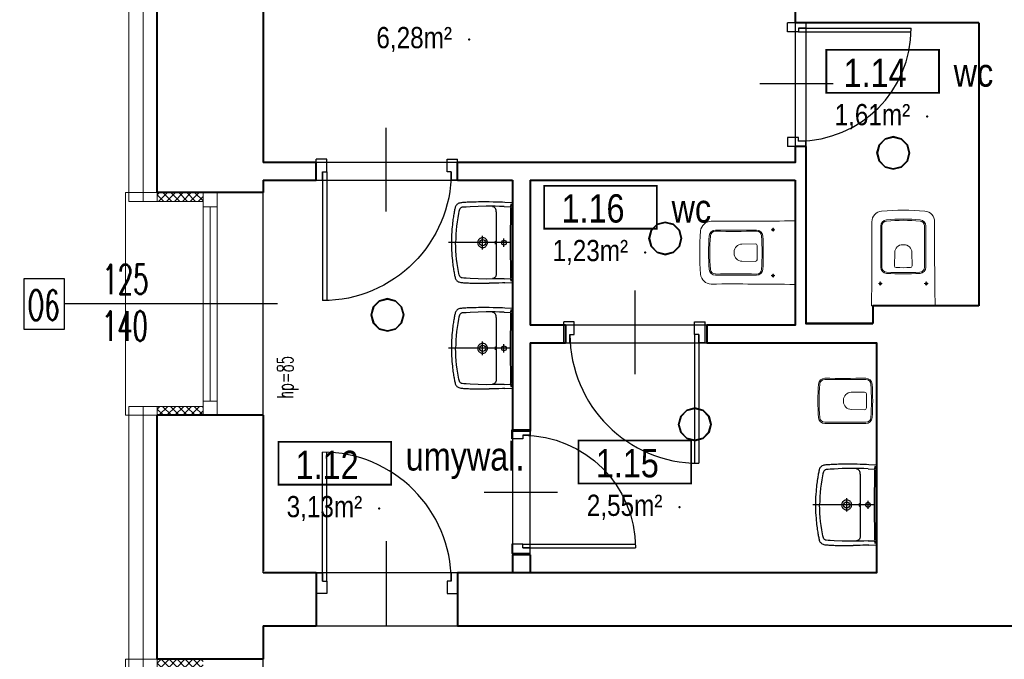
# Model space of a CAD drawing. Header units: millimetres. Extents: x -2616 to 3840, y -7331 to 10340.
# Tile 18 of 22: x 755 to 1312, y 9483 to 9845. Entities that reach past the tile are written whole.
import ezdxf

# ---------------------------------------------------------------- set-up
doc = ezdxf.new("R2010")
doc.units = ezdxf.units.MM
for name, color, linetype, lineweight in [('#Warnice UG$0$0A_KONSTR', 8, 'Continuous', 40), ('#Warnice UG$0$0A_OCIEPLENIE', 8, 'Continuous', 0), ('#Warnice UG$0$0A_OPISY POM', 8, 'Continuous', 9), ('#Warnice UG$0$0A_STOLARKA', 8, 'Continuous', 9), ('#Warnice UG$0$0A_WYPOSAZENIE', 8, 'Continuous', 5), ('#Warnice UG$0$A_PROJ_SANITARNE', 8, 'Continuous', 13)]:
    doc.layers.add(name, color=color, linetype=linetype, lineweight=lineweight)
for name, color, linetype in [('#Warnice UG$0$_a_drzwi', 8, 'Continuous'), ('#Warnice UG$0$A---MEBLE', 8, 'Continuous'), ('#Warnice UG$0$Opisy', 8, 'Continuous'), ('DLX_BLD2_LUM', 5, 'Continuous'), ('PODKŁAD', 8, 'Continuous')]:
    doc.layers.add(name, color=color, linetype=linetype)
doc.styles.add('#Warnice UG$0$1', font='simplex.shx', dxfattribs={"width": 0.6})
doc.styles.add('#Warnice UG$0$m1_romans', font='romans.shx', dxfattribs={"width": 0.8})

# ---------------------------------------------------------------- blocks, each defined once
blk = doc.blocks.new('#Warnice UG$0$A$C372b6b25')
at = {"layer": '#Warnice UG$0$_a_drzwi'}
for p, q in [((3.33, -4.44), (3.33, 63.89)), ((5.56, -4.44), (5.56, 63.85)), ((37.04, 16.67), (37.04, -27.78)), ((0, 0), (3.33, 0)), ((3.33, 0), (3.33, -4.44)), ((3.33, -4.44), (5.56, -4.44)), ((5.56, -4.44), (5.56, -11.11)), ((69.44, -4.44), (69.44, -11.11)), ((71.67, -4.44), (69.44, -4.44)), ((71.67, 0), (71.67, -4.44)), ((75, 0), (71.67, 0)), ((5.56, -11.11), (0, -11.11)), ((69.44, -11.11), (75, -11.11))]:
    blk.add_line(p, q, dxfattribs=at)
for points in [[(0, 0), (0, -11.11)], [(75, 0), (75, -11.11)]]:
    blk.add_lwpolyline(points, dxfattribs=at)
blk.add_arc((3.33, -4.44), 68.33, 0, 90, dxfattribs=at)
blk = doc.blocks.new('#Warnice UG$0$G$CA5CA7502')
at = {"layer": '#Warnice UG$0$A---MEBLE'}
for points in [[(-29.48, 0.07), (-29.74, -5.65)], [(29.35, 0), (-29.35, 0)], [(29.57, -5.65), (29.31, 0.07)], [(-29.74, -5.65), (-29.8, -7.27)], [(-26.44, -1.48), (-28.83, -0.62)], [(-27.73, -0.35), (27.53, -0.35)], [(-26.7, -6.04), (-26.83, -9.4), (-26.89, -12.75), (-26.86, -13.43), (-26.94, -19.38), (-26.81, -25.31), (-26.52, -31.23), (-26.34, -34.19), (-26.26, -35.69), (-26.13, -37.15)], [(-26.7, -6.04), (-26.52, -1.69)], [(-25.94, -1.48), (-0.1, -1.56)], [(2.92, -6.2), (-3.09, -6.2)], [(-0.1, -1.56), (25.77, -1.48)], [(-0.1, -1.56), (-0.1, -47.01)], [(26.51, -6.04), (26.64, -9.4), (26.72, -12.75), (26.69, -13.43), (26.77, -19.38), (26.64, -25.31), (26.35, -31.23), (26.17, -34.19), (26.09, -35.69), (25.96, -37.15)], [(28.66, -0.62), (26.25, -1.48)], [(26.51, -6.04), (26.35, -1.69)], [(29.57, -5.65), (29.63, -7.27)], [(-30.03, -14.25), (-30.08, -17.1), (-30.08, -19.51), (-30.11, -21.61), (-30.08, -23.45), (-30.06, -25.1), (-30.03, -26.59), (-30.01, -27.95), (-29.95, -29.21), (-29.93, -30.37), (-29.87, -31.44), (-29.85, -32.46), (-29.8, -33.41), (-29.74, -34.3), (-29.69, -35.14), (-29.64, -35.95), (-29.59, -36.71), (-29.53, -37.44), (-29.46, -38.13), (-29.3, -38.78), (-29.11, -39.38), (-28.88, -39.96), (-28.56, -40.46), (-28.17, -40.88), (-27.78, -41.3), (-27.31, -41.64), (-26.78, -41.93), (-26.2, -42.16), (-25.58, -42.32), (-24.92, -42.45), (-24.21, -42.58), (-23.48, -42.74), (-22.72, -42.9), (-21.91, -43.03), (-21.07, -43.18), (-20.15, -43.34), (-19.21, -43.5), (-18.16, -43.66), (-17.06, -43.81), (-15.88, -43.97), (-14.59, -44.13), (-13.18, -44.28), (-11.63, -44.44), (-9.9, -44.57), (-7.96, -44.7), (-5.73, -44.84), (-3.16, -44.91), (-0.1, -44.94), (2.97, -44.91), (5.56, -44.84), (7.79, -44.7), (9.73, -44.57), (11.46, -44.44), (13.01, -44.28), (14.42, -44.13), (15.71, -43.97), (16.89, -43.81), (17.99, -43.66), (19.01, -43.5), (19.98, -43.34), (20.9, -43.18), (21.74, -43.03), (22.55, -42.9), (23.31, -42.74), (24.04, -42.58), (24.75, -42.45), (25.41, -42.32), (26.04, -42.16), (26.61, -41.93), (27.14, -41.64), (27.61, -41.3), (28, -40.88), (28.37, -40.46), (28.71, -39.96), (28.95, -39.38), (29.13, -38.78), (29.26, -38.13), (29.37, -37.44), (29.42, -36.71), (29.47, -35.95), (29.52, -35.14), (29.58, -34.3), (29.63, -33.41), (29.65, -32.46), (29.71, -31.44), (29.76, -30.37), (29.78, -29.21), (29.84, -27.95), (29.86, -26.59), (29.89, -25.1), (29.92, -23.45), (29.92, -19.51), (29.89, -17.1)], [(-29.8, -7.27), (-29.9, -10.05), (-29.95, -11.94), (-30.03, -14.25)], [(-22.8, -11.91), (-23.43, -11.96), (-24.06, -12.07), (-24.68, -12.25), (-25.26, -12.54), (-25.76, -12.93), (-26.18, -13.41), (-26.44, -13.98), (-26.52, -14.61)], [(-22.8, -11.91), (-11.45, -11.91), (-0.1, -11.97), (11.28, -11.91), (22.63, -11.91)], [(22.63, -11.91), (23.26, -11.96), (23.89, -12.07), (24.52, -12.25), (25.07, -12.54), (25.59, -12.93), (25.98, -13.41), (26.27, -13.98), (26.35, -14.61)], [(29.63, -7.27), (29.73, -10.05), (29.78, -11.94), (29.84, -13.77), (29.86, -15.03), (29.89, -17.1)], [(-3.11, -19.93), (-3.4, -20.43), (-3.61, -21.01), (-3.71, -21.59), (-3.71, -22.16), (-3.64, -22.76), (-3.45, -23.32), (-3.19, -23.87)], [(-0.1, -18.31), (-0.67, -18.36), (-1.25, -18.49), (-1.8, -18.73), (-2.3, -19.07), (-2.74, -19.46), (-3.11, -19.93)], [(2.94, -19.93), (2.58, -19.46), (2.13, -19.07), (1.63, -18.73), (1.08, -18.49), (0.51, -18.36), (-0.1, -18.31)], [(3.02, -23.87), (3.28, -23.31), (3.47, -22.76), (3.55, -22.16), (3.55, -21.59), (3.44, -21.01), (3.23, -20.43), (2.94, -19.93)], [(4.91, -21.95), (-5.08, -21.95)], [(-3.19, -23.87), (-3.01, -24.1)], [(-3.01, -24.1), (-2.64, -24.55), (-2.22, -24.91), (-1.72, -25.2), (-1.2, -25.41), (-0.65, -25.54), (-0.1, -25.6)], [(-0.1, -25.6), (0.48, -25.54), (1.03, -25.41), (1.55, -25.2), (2.05, -24.91), (2.47, -24.55), (2.84, -24.1)], [(2.84, -24.1), (3.02, -23.87)], [(-26.13, -37.16), (-26.05, -37.47), (-25.92, -37.76), (-25.52, -38.28), (-25, -38.7), (-24.45, -38.99)], [(-24.45, -38.99), (-23.71, -39.25), (-22.95, -39.41), (-21.46, -39.72), (-18.45, -40.27), (-15.41, -40.75), (-12.34, -41.14), (-9.3, -41.45), (-6.23, -41.69), (-3.16, -41.82), (-0.1, -41.87)], [(24.25, -38.99), (23.55, -39.25), (22.79, -39.41), (21.29, -39.72), (18.25, -40.27), (15.21, -40.75), (12.17, -41.14), (9.13, -41.45), (6.06, -41.69), (3, -41.82), (-0.1, -41.87)], [(25.96, -37.16), (25.85, -37.47), (25.72, -37.76), (25.33, -38.28), (24.83, -38.7), (24.25, -38.99)]]:
    blk.add_lwpolyline(points, dxfattribs=at)
blk.add_lwpolyline([(-1.2, -12.33), (-1.09, -12.28), (-0.86, -12.25), (-0.52, -12.23), (-0.1, -12.2), (0.32, -12.23), (0.66, -12.25), (0.9, -12.28), (1, -12.33), (0.9, -12.41), (0.66, -12.44), (0.32, -12.46), (-0.1, -12.49), (-0.52, -12.46), (-0.86, -12.44), (-1.09, -12.41)], close=True, dxfattribs=at)
for centre, radius in [((-0.08, -6.19), 1.8), ((-0.08, -21.94), 2.29)]:
    blk.add_circle(centre, radius, dxfattribs=at)
blk = doc.blocks.new('#Warnice UG$0$A$C9503e2b4')
at = {"layer": '#Warnice UG$0$A_PROJ_SANITARNE'}
for p, q in [((-18.63, 0.37), (-18.63, -0.37)), ((-6.66, 5), (-14.2, 4.87)), ((-6.66, -5), (-14.2, -4.87))]:
    blk.add_line(p, q, dxfattribs=at)
for centre, radius, start, end in [((-29.23, 9.27), 3.5, 89.7337, 175.6401), ((-29.23, 9.27), 2.8, 89.7337, 175.6401), ((-18.6, 2296.43), 2283.68, 269.73369, 270.31819), ((-18.6, 2296.43), 2284.38, 269.73369, 270.31819), ((-5.89, 9.29), 3.5, 2.9251, 90.3182), ((-5.89, 9.29), 2.8, 2.9251, 90.3182), ((78.22, 0), 111.35, 175.0848, 184.9152), ((78.23, 0), 110.66, 175.0817, 184.9183), ((-166.49, 0), 163.67, 356.6977, 3.3023), ((-166.48, 0), 164.36, 356.6991, 3.3009), ((-14.13, 0.37), 4.5, 91, 180), ((-6.66, 4), 1, 1.1192, 90), ((-211.42, 0), 205.79, 358.8808, 1.1192), ((-14.13, -0.37), 4.5, 180, 269), ((-6.66, -4), 1, 270, 358.8808), ((-29.23, -9.27), 3.5, 184.3599, 270.2663), ((-29.23, -9.27), 2.8, 184.3599, 270.2663), ((-5.89, -9.29), 2.8, 269.6818, 357.0749), ((-5.89, -9.29), 3.5, 269.6818, 357.0749), ((-18.6, -2296.43), 2284.38, 89.68181, 90.26631), ((-18.6, -2296.43), 2283.68, 89.68181, 90.26631)]:
    blk.add_arc(centre, radius, start, end, dxfattribs=at)
blk = doc.blocks.new('#Warnice UG$0$A$C5E5C4D1E')
at = {"layer": '#Warnice UG$0$A_PROJ_SANITARNE'}
for p, q in [((-114, 130), (-136, 130)), ((-125, 119), (-125, 141)), ((-345, -3.7), (-345, 3.7)), ((-225.4, 50), (-300.8, 48.7)), ((-225.4, -50), (-300.8, -48.7)), ((-114, -130), (-136, -130)), ((-125, -119), (-125, -141))]:
    blk.add_line(p, q, dxfattribs=at)
blk.add_lwpolyline([(0, 180, -0.005206), (-474.7, 177.5, 0.3911), (-534.8, 122.5, 0.042325), (-534.8, -122.5, 0.3911), (-474.7, -177.5, -0.005206), (0, -180)], format="xyb", close=True, dxfattribs=at)
for centre in [(-125, 130), (-125, -130)]:
    blk.add_circle(centre, 6, dxfattribs=at)
for centre, radius, start, end in [((-451, 92.7), 35, 89.7337, 175.6401), ((-451, 92.7), 28, 89.7337, 175.6401), ((-344.7, 22964.3), 22843.8, 269.73369, 270.31819), ((-344.7, 22964.3), 22836.8, 269.73369, 270.31819), ((-217.7, 92.9), 35, 2.9251, 90.3182), ((-217.7, 92.9), 28, 2.9251, 90.3182), ((623.5, 0), 1113.5, 175.0848, 184.9152), ((623.6, 0), 1106.6, 175.0817, 184.9183), ((-1823.7, 0), 1636.7, 356.6977, 3.3023), ((-1823.6, 0), 1643.6, 356.6991, 3.3009), ((-300, 3.7), 45, 91, 180), ((-225.4, 40), 10, 1.1192, 90), ((-2272.9, 0), 2057.9, 358.8808, 1.1192), ((-300, -3.7), 45, 180, 269), ((-225.4, -40), 10, 270, 358.8808), ((-451, -92.7), 35, 184.3599, 270.2663), ((-451, -92.7), 28, 184.3599, 270.2663), ((-217.7, -92.9), 35, 269.6818, 357.0749), ((-217.7, -92.9), 28, 269.6818, 357.0749), ((-344.7, -22964.3), 22843.8, 89.68181, 90.26631), ((-344.7, -22964.3), 22836.8, 89.68181, 90.26631)]:
    blk.add_arc(centre, radius, start, end, dxfattribs=at)
blk = doc.blocks.new('#Warnice UG')
at = {"layer": '#Warnice UG$0$0A_OCIEPLENIE', "transparency": 33554687}
h = blk.add_hatch(dxfattribs=at)
h.set_pattern_fill('ANSI37', color=256)
h.paths.add_polyline_path([(12423.56, 16000.94), (12397.56, 16000.94), (12397.56, 15995.94), (12423.56, 15995.94)])
h.paths.add_polyline_path([(12423.56, 15879.94), (12397.56, 15879.94), (12397.56, 15874.94), (12423.56, 15874.94)])
h = blk.add_hatch(dxfattribs=at)
h.set_pattern_fill('ANSI37', color=256)
h.paths.add_polyline_path([(12423.56, 15736.94), (12397.56, 15736.94), (12397.56, 15731.94), (12423.56, 15731.94)])
h.paths.add_polyline_path([(12423.56, 15616.94), (12397.56, 15616.94), (12397.56, 15611.94), (12423.56, 15611.94)])
at = {"layer": '#Warnice UG$0$0A_KONSTR'}
for points in [[(12397.56, 16000.94), (12397.56, 16253.94), (12683.56, 16253.94)], [(12457.56, 16195.94), (12457.56, 16017.94)], [(12808.56, 16195.94), (12862.56, 16195.94), (12862.56, 16106.94), (12758.56, 16106.94), (12758.56, 16096.94)], [(12764.56, 16096.94), (12758.56, 16096.94)], [(12862.56, 16096.94), (12764.56, 16096.94)], [(12862.56, 16096.94), (12862.56, 15936.94)], [(12758.56, 16026.94), (12758.56, 16017.94), (12567.56, 16017.94)], [(12764.56, 16026.94), (12758.56, 16026.94)], [(12764.56, 16026.94), (12764.56, 15926.94)], [(12487.56, 16017.94), (12457.56, 16017.94)], [(12487.56, 16007.94), (12487.56, 16017.94)], [(12567.56, 16007.94), (12567.56, 16017.94)], [(12457.56, 16007.94), (12487.56, 16007.94)], [(12457.56, 16007.94), (12457.56, 16000.94)], [(12567.56, 16007.94), (12598.56, 16007.94)], [(12598.56, 16007.94), (12598.56, 15865.94)], [(12608.56, 16007.94), (12758.56, 16007.94)], [(12608.56, 16007.94), (12608.56, 15925.94)], [(12758.56, 16007.94), (12758.56, 15925.94), (12708.56, 15925.94)], [(12457.56, 16000.94), (12397.56, 16000.94)], [(12862.56, 15936.94), (12862.56, 15936.94), (12802.56, 15936.94), (12802.56, 15926.94)], [(12628.56, 15925.94), (12608.56, 15925.94)], [(12628.56, 15925.94), (12628.56, 15915.94)], [(12708.56, 15925.94), (12708.56, 15915.94)], [(12708.56, 15915.94), (12804.56, 15915.94), (12804.56, 15785.94), (12567.56, 15785.94)], [(12608.56, 15915.94), (12608.56, 15865.94)], [(12608.56, 15915.94), (12628.56, 15915.94)], [(12457.56, 15874.94), (12397.56, 15874.94)], [(12397.56, 15736.94), (12397.56, 15874.94)], [(12457.56, 15874.94), (12457.56, 15786.94)], [(12608.56, 15865.94), (12598.56, 15865.94)], [(12608.56, 15795.94), (12598.56, 15795.94)], [(12598.56, 15795.94), (12598.56, 15785.94)], [(12608.56, 15795.94), (12608.56, 15785.94)], [(12487.56, 15785.94), (12457.56, 15785.94)], [(12487.56, 15785.94), (12487.56, 15755.94)], [(12567.56, 15785.94), (12567.56, 15755.94)], [(12457.56, 15755.94), (12487.56, 15755.94)], [(12457.56, 15755.94), (12457.56, 15736.94)], [(12567.56, 15755.94), (12915.56, 15755.94)], [(12457.56, 15736.94), (12397.56, 15736.94)]]:
    blk.add_lwpolyline(points, dxfattribs=at)
blk.add_lwpolyline([(12802.56, 15926.94), (12764.56, 15926.94)], close=True, dxfattribs=at)
for p in [(12574.04, 16087.45), (12833.33, 16043.89), (12673.71, 15967.02), (12523.25, 15822.19), (12693.12, 15822.92)]:
    blk.add_point(p, dxfattribs=at)
at = {"layer": '#Warnice UG$0$0A_OCIEPLENIE'}
for points in [[(12397.56, 16000.94), (12397.56, 15995.94), (12381.56, 15995.94), (12381.56, 16269.94), (12688.56, 16269.94), (12688.56, 16253.94), (12683.56, 16253.94)], [(12397.56, 15995.94), (12423.56, 15995.94)], [(12397.56, 15736.94), (12397.56, 15731.94), (12381.56, 15731.94), (12381.56, 15879.94), (12397.56, 15879.94), (12397.56, 15874.94)], [(12397.56, 15879.94), (12423.56, 15879.94)]]:
    blk.add_lwpolyline(points, dxfattribs=at)
at = {"layer": '#Warnice UG$0$0A_OCIEPLENIE', "ltscale": 0.75}
for points in [[(12389.56, 15995.94), (12389.56, 16261.94), (12688.56, 16261.94)], [(12389.56, 15879.94), (12389.56, 15731.94)]]:
    blk.add_lwpolyline(points, dxfattribs=at)
at = {"layer": '#Warnice UG$0$0A_OPISY POM', "const_width": 1}
for points in [[(12776.24, 16081.62), (12839.99, 16081.62), (12839.99, 16057.39), (12776.24, 16057.39)], [(12616.61, 16004.76), (12680.36, 16004.76), (12680.36, 15980.53), (12616.61, 15980.53)], [(12466.16, 15859.92), (12529.91, 15859.92), (12529.91, 15835.69), (12466.16, 15835.69)], [(12636.02, 15860.66), (12699.77, 15860.66), (12699.77, 15836.42), (12636.02, 15836.42)]]:
    blk.add_lwpolyline(points, close=True, dxfattribs=at)
at = {"layer": '#Warnice UG$0$0A_STOLARKA'}
for p, q in [((12423.56, 16000.94), (12423.56, 15874.94)), ((12431.56, 16000.94), (12431.56, 15874.94)), ((12427.56, 15992.94), (12427.56, 15882.94))]:
    blk.add_line(p, q, dxfattribs=at)
for points in [[(12457.56, 15874.94), (12457.56, 16000.94), (12379.56, 16000.94), (12379.56, 15874.94)], [(12423.56, 15992.94), (12431.56, 15992.94), (12431.56, 16000.94), (12423.56, 16000.94)], [(12423.56, 15874.94), (12431.56, 15874.94), (12431.56, 15882.94), (12423.56, 15882.94)], [(12457.56, 15611.94), (12457.56, 15736.94), (12379.56, 15736.94), (12379.56, 15611.94)]]:
    blk.add_lwpolyline(points, close=True, dxfattribs=at)
at = {"layer": '#Warnice UG$0$Opisy'}
blk.add_line((12465.69, 15937.94), (12344.95, 15937.94), dxfattribs=at)
blk.add_lwpolyline([(12322.37, 15923.49), (12322.37, 15952.39), (12344.95, 15952.39), (12344.95, 15923.49)], close=True, dxfattribs=at)
at = {"layer": 'Defpoints'}
for points in [[(13233.56, 16195.94), (13449.56, 16195.94), (13449.56, 15755.94), (13830.56, 15755.94), (13830.56, 15599.94), (12457.56, 15599.94), (12457.56, 15755.94), (13233.56, 15755.94)], [(12457.56, 16195.94), (12862.56, 16195.94), (12862.56, 16106.94), (12758.56, 16106.94), (12758.56, 16017.94), (12457.56, 16017.94)], [(12764.56, 15926.94), (12802.56, 15926.94), (12802.56, 15936.94), (12862.56, 15936.94), (12862.56, 16096.94), (12764.56, 16096.94)], [(12457.56, 16007.94), (12598.56, 16007.94), (12598.56, 15785.94), (12457.56, 15785.94)], [(12608.56, 16007.94), (12758.56, 16007.94), (12758.56, 15925.94), (12608.56, 15925.94)], [(12608.56, 15915.94), (12804.56, 15915.94), (12804.56, 15785.94), (12608.56, 15785.94)]]:
    blk.add_lwpolyline(points, close=True, dxfattribs=at)
at = {"layer": '#Warnice UG$0$0A_WYPOSAZENIE'}
blk.add_blockref('#Warnice UG$0$A$C9503e2b4', (12804.56, 15883.1), dxfattribs=at)
at = {"layer": '#Warnice UG$0$_a_drzwi'}
for p, xscale, yscale, zscale, rotation in [((12764.56, 16096.94), 0.9333333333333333, 0.9333333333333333, 0.9333333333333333, 270.0000003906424), ((12487.56, 16007.94), -1.066666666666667, 1.066666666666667, 1.066666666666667, 180), ((12707.59, 15915.94), 1.066666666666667, 1.066666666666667, 1.066666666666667, 180.0000003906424), ((12608.56, 15796.79), -0.9333333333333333, 0.9333333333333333, 0.9333333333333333, 269.9999999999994)]:
    blk.add_blockref('#Warnice UG$0$A$C372b6b25', p, dxfattribs=dict(at, xscale=xscale, yscale=yscale, zscale=zscale, rotation=rotation))
at = {"layer": '#Warnice UG$0$_a_drzwi', "xscale": 1.066666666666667, "yscale": 1.066666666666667, "zscale": 1.066666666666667}
blk.add_blockref('#Warnice UG$0$A$C372b6b25', (12487.56, 15785.94), dxfattribs=at)
at = {"layer": '#Warnice UG$0$A---MEBLE'}
for name, p, xscale, yscale, zscale, rotation in [('#Warnice UG$0$G$CA5CA7502', (12598.56, 15972.55), 0.7670382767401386, 0.7670382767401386, 0.7670382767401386, 270.000000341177), ('#Warnice UG$0$A$C5E5C4D1E', (12819.76, 15936.94), -0.1, 0.1, 0.1, 90), ('#Warnice UG$0$A$C5E5C4D1E', (12758.56, 15966.94), -0.1, 0.1, 0.1, 180), ('#Warnice UG$0$G$CA5CA7502', (12598.56, 15912.79), 0.7670382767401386, 0.7670382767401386, 0.7670382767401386, 270.000000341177), ('#Warnice UG$0$G$CA5CA7502', (12804.56, 15824.21), 0.7670382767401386, 0.7670382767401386, 0.7670382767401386, 270.000000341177)]:
    blk.add_blockref(name, p, dxfattribs=dict(at, xscale=xscale, yscale=yscale, zscale=zscale, rotation=rotation))
at = {"layer": '#Warnice UG$0$0A_OPISY POM', "attachment_point": 9, "line_spacing_factor": 0.8, "style": '#Warnice UG$0$m1_romans'}
for s, insert, char_height, width in [('\\pxql;{\\fArial Narrow|b0|i0|c238|p34;\\W1;6,28m²}', (12618.47, 16080.35), 12, 96.8644), ('\\pxt23;{\\fArial Narrow|b0|i0|c238|p34;\\W1;1.14}', (12821.64, 16060.59), 16, 375.2999), ('\\pxql;{\\fArial Narrow|b0|i0|c238|p34;\\W1;wc}', (13223.57, 16060.59), 16, 375.2999), ('\\pxql;{\\fArial Narrow|b0|i0|c238|p34;\\W1;1,61m²}', (12877.76, 16036.78), 12, 96.8644), ('\\pxt23;{\\fArial Narrow|b0|i0|c238|p34;\\W1;1.16}', (12662.02, 15983.73), 16, 375.2999), ('\\pxql;{\\fArial Narrow|b0|i0|c238|p34;\\W1;wc}', (13063.94, 15983.73), 16, 375.2999), ('\\pxql;{\\fArial Narrow|b0|i0|c238|p34;\\W1;1,23m²}', (12718.14, 15959.91), 12, 96.8644), ('{\\fArial Narrow|b0|i0|c238|p34;\\W1;1.12}', (12511.56, 15838.89), 16, 375.2999), ('\\pxql;{\\fArial Narrow|b0|i0|c238|p34;\\W1;umywal.}', (12913.49, 15838.89), 16, 375.2999), ('\\pxt23;{\\fArial Narrow|b0|i0|c238|p34;\\W1;1.15}', (12681.43, 15839.63), 16, 375.2999), ('\\pxql;{\\fArial Narrow|b0|i0|c238|p34;\\W1;3,13m²}', (12567.68, 15815.08), 12, 96.8644), ('\\pxql;{\\fArial Narrow|b0|i0|c238|p34;\\W1;2,55m²}', (12737.55, 15815.81), 12, 96.8644)]:
    blk.add_mtext(s, dxfattribs=dict(at, insert=insert, char_height=char_height, width=width))
at = {"layer": '#Warnice UG$0$Opisy', "char_height": 16.8, "width": 158.6274, "attachment_point": 5, "style": '#Warnice UG$0$1'}
for s, insert in [('125', (12379.62, 15951.93)), ('O6', (12333.31, 15937.23)), ('140', (12379.33, 15925.51))]:
    blk.add_mtext(s, dxfattribs=dict(at, insert=insert))
at = {"layer": '#Warnice UG$0$Opisy', "insert": (12471.5, 15829.16), "char_height": 9, "width": 158.6274, "attachment_point": 5, "rotation": 90, "line_spacing_factor": 0.7, "style": '#Warnice UG$0$1'}
blk.add_mtext('\\pxqr;hp=85', dxfattribs=at)

msp = doc.modelspace()

# ---------------------------------------------------------------- linework, layer by layer
at = {"layer": 'DLX_BLD2_LUM'}
for points in [[(1249.4, 9778.73, 0), (1244.77, 9777.49, 0)], [(1244.77, 9777.49, 0), (1249.4, 9778.73, 0)], [(1244.77, 9777.49, 0), (1249.4, 9778.73, 0)], [(1249.4, 9778.73, 0), (1244.77, 9777.49, 0)], [(1249.4, 9778.48, 0), (1244.9, 9777.27, 0)], [(1244.9, 9777.27, 0), (1249.4, 9778.48, 0)], [(1254.02, 9777.49, 0), (1249.4, 9778.73, 0)], [(1249.4, 9778.73, 0), (1249.4, 9778.73, 0)], [(1249.4, 9778.73, 0), (1254.02, 9777.49, 0)], [(1249.4, 9778.73, 0), (1249.4, 9778.73, 0)], [(1249.4, 9778.73, 0), (1254.02, 9777.49, 0)], [(1254.02, 9777.49, 0), (1249.4, 9778.73, 0)], [(1253.9, 9777.27, 0), (1249.4, 9778.48, 0)], [(1249.4, 9778.48, 0), (1253.9, 9777.27, 0)], [(1241.39, 9774.11, 0), (1240.15, 9769.48, 0)], [(1240.15, 9769.48, 0), (1241.39, 9774.11, 0)], [(1240.15, 9769.48, 0), (1241.39, 9774.11, 0)], [(1241.39, 9774.11, 0), (1240.15, 9769.48, 0)], [(1241.6, 9773.98, 0), (1240.4, 9769.48, 0)], [(1240.4, 9769.48, 0), (1241.6, 9773.98, 0)], [(1244.77, 9777.49, 0), (1241.39, 9774.11, 0)], [(1241.39, 9774.11, 0), (1244.77, 9777.49, 0)], [(1241.39, 9774.11, 0), (1244.77, 9777.49, 0)], [(1244.77, 9777.49, 0), (1241.39, 9774.11, 0)], [(1241.39, 9774.11, 0), (1241.39, 9774.11, 0)], [(1241.39, 9774.11, 0), (1241.39, 9774.11, 0)], [(1244.9, 9777.27, 0), (1241.6, 9773.98, 0)], [(1241.6, 9773.98, 0), (1244.9, 9777.27, 0)], [(1244.77, 9777.49, 0), (1244.77, 9777.49, 0)], [(1244.77, 9777.49, 0), (1244.77, 9777.49, 0)], [(1257.19, 9773.98, 0), (1253.9, 9777.27, 0)], [(1253.9, 9777.27, 0), (1257.19, 9773.98, 0)], [(1257.41, 9774.11, 0), (1254.02, 9777.49, 0)], [(1254.02, 9777.49, 0), (1254.02, 9777.49, 0)], [(1254.02, 9777.49, 0), (1257.41, 9774.11, 0)], [(1254.02, 9777.49, 0), (1254.02, 9777.49, 0)], [(1254.02, 9777.49, 0), (1257.41, 9774.11, 0)], [(1257.41, 9774.11, 0), (1254.02, 9777.49, 0)], [(1258.4, 9769.48, 0), (1257.19, 9773.98, 0)], [(1257.19, 9773.98, 0), (1258.4, 9769.48, 0)], [(1258.65, 9769.48, 0), (1257.41, 9774.11, 0)], [(1257.41, 9774.11, 0), (1257.41, 9774.11, 0)], [(1257.41, 9774.11, 0), (1258.65, 9769.48, 0)], [(1257.41, 9774.11, 0), (1257.41, 9774.11, 0)], [(1257.41, 9774.11, 0), (1258.65, 9769.48, 0)], [(1258.65, 9769.48, 0), (1257.41, 9774.11, 0)], [(1240.15, 9769.48, 0), (1240.15, 9769.48, 0)], [(1240.15, 9769.48, 0), (1241.39, 9764.86, 0)], [(1241.39, 9764.86, 0), (1240.15, 9769.48, 0)], [(1240.15, 9769.48, 0), (1240.15, 9769.48, 0)], [(1241.39, 9764.86, 0), (1240.15, 9769.48, 0)], [(1240.15, 9769.48, 0), (1241.39, 9764.86, 0)], [(1240.4, 9769.48, 0), (1241.6, 9764.98, 0)], [(1241.6, 9764.98, 0), (1240.4, 9769.48, 0)], [(1257.19, 9764.98, 0), (1258.4, 9769.48, 0)], [(1258.4, 9769.48, 0), (1257.19, 9764.98, 0)], [(1257.41, 9764.86, 0), (1258.65, 9769.48, 0)], [(1258.65, 9769.48, 0), (1257.41, 9764.86, 0)], [(1258.65, 9769.48, 0), (1257.41, 9764.86, 0)], [(1257.41, 9764.86, 0), (1258.65, 9769.48, 0)], [(1258.65, 9769.48, 0), (1258.65, 9769.48, 0)], [(1258.65, 9769.48, 0), (1258.65, 9769.48, 0)], [(1241.39, 9764.86, 0), (1241.39, 9764.86, 0)], [(1241.39, 9764.86, 0), (1244.77, 9761.47, 0)], [(1244.77, 9761.47, 0), (1241.39, 9764.86, 0)], [(1241.39, 9764.86, 0), (1241.39, 9764.86, 0)], [(1244.77, 9761.47, 0), (1241.39, 9764.86, 0)], [(1241.39, 9764.86, 0), (1244.77, 9761.47, 0)], [(1241.6, 9764.98, 0), (1244.9, 9761.69, 0)], [(1244.9, 9761.69, 0), (1241.6, 9764.98, 0)], [(1244.77, 9761.47, 0), (1244.77, 9761.47, 0)], [(1244.77, 9761.47, 0), (1249.4, 9760.23, 0)], [(1249.4, 9760.23, 0), (1244.77, 9761.47, 0)], [(1244.77, 9761.47, 0), (1244.77, 9761.47, 0)], [(1249.4, 9760.23, 0), (1244.77, 9761.47, 0)], [(1244.77, 9761.47, 0), (1249.4, 9760.23, 0)], [(1244.9, 9761.69, 0), (1249.4, 9760.48, 0)], [(1249.4, 9760.48, 0), (1244.9, 9761.69, 0)], [(1249.4, 9760.48, 0), (1253.9, 9761.69, 0)], [(1253.9, 9761.69, 0), (1249.4, 9760.48, 0)], [(1249.4, 9760.23, 0), (1254.02, 9761.47, 0)], [(1254.02, 9761.47, 0), (1249.4, 9760.23, 0)], [(1254.02, 9761.47, 0), (1249.4, 9760.23, 0)], [(1249.4, 9760.23, 0), (1254.02, 9761.47, 0)], [(1253.9, 9761.69, 0), (1257.19, 9764.98, 0)], [(1257.19, 9764.98, 0), (1253.9, 9761.69, 0)], [(1254.02, 9761.47, 0), (1257.41, 9764.86, 0)], [(1257.41, 9764.86, 0), (1254.02, 9761.47, 0)], [(1257.41, 9764.86, 0), (1254.02, 9761.47, 0)], [(1254.02, 9761.47, 0), (1257.41, 9764.86, 0)], [(1254.02, 9761.47, 0), (1254.02, 9761.47, 0)], [(1254.02, 9761.47, 0), (1254.02, 9761.47, 0)], [(1257.41, 9764.86, 0), (1257.41, 9764.86, 0)], [(1257.41, 9764.86, 0), (1257.41, 9764.86, 0)], [(1249.4, 9760.23, 0), (1249.4, 9760.23, 0)], [(1249.4, 9760.23, 0), (1249.4, 9760.23, 0)], [(1115.77, 9729.19, 0), (1112.39, 9725.81, 0)], [(1112.39, 9725.81, 0), (1115.77, 9729.19, 0)], [(1112.39, 9725.81, 0), (1115.77, 9729.19, 0)], [(1115.77, 9729.19, 0), (1112.39, 9725.81, 0)], [(1115.9, 9728.97, 0), (1112.6, 9725.68, 0)], [(1112.6, 9725.68, 0), (1115.9, 9728.97, 0)], [(1120.4, 9730.43, 0), (1115.77, 9729.19, 0)], [(1115.77, 9729.19, 0), (1120.4, 9730.43, 0)], [(1115.77, 9729.19, 0), (1120.4, 9730.43, 0)], [(1120.4, 9730.43, 0), (1115.77, 9729.19, 0)], [(1115.77, 9729.19, 0), (1115.77, 9729.19, 0)], [(1115.77, 9729.19, 0), (1115.77, 9729.19, 0)], [(1120.4, 9730.18, 0), (1115.9, 9728.97, 0)], [(1115.9, 9728.97, 0), (1120.4, 9730.18, 0)], [(1125.02, 9729.19, 0), (1120.4, 9730.43, 0)], [(1120.4, 9730.43, 0), (1120.4, 9730.43, 0)], [(1120.4, 9730.43, 0), (1125.02, 9729.19, 0)], [(1120.4, 9730.43, 0), (1120.4, 9730.43, 0)], [(1120.4, 9730.43, 0), (1125.02, 9729.19, 0)], [(1125.02, 9729.19, 0), (1120.4, 9730.43, 0)], [(1124.9, 9728.97, 0), (1120.4, 9730.18, 0)], [(1120.4, 9730.18, 0), (1124.9, 9728.97, 0)], [(1128.19, 9725.68, 0), (1124.9, 9728.97, 0)], [(1124.9, 9728.97, 0), (1128.19, 9725.68, 0)], [(1128.41, 9725.81, 0), (1125.02, 9729.19, 0)], [(1125.02, 9729.19, 0), (1125.02, 9729.19, 0)], [(1125.02, 9729.19, 0), (1128.41, 9725.81, 0)], [(1125.02, 9729.19, 0), (1125.02, 9729.19, 0)], [(1125.02, 9729.19, 0), (1128.41, 9725.81, 0)], [(1128.41, 9725.81, 0), (1125.02, 9729.19, 0)], [(1112.39, 9725.81, 0), (1111.15, 9721.18, 0)], [(1111.15, 9721.18, 0), (1112.39, 9725.81, 0)], [(1111.15, 9721.18, 0), (1112.39, 9725.81, 0)], [(1112.39, 9725.81, 0), (1111.15, 9721.18, 0)], [(1112.6, 9725.68, 0), (1111.4, 9721.18, 0)], [(1111.4, 9721.18, 0), (1112.6, 9725.68, 0)], [(1112.39, 9725.81, 0), (1112.39, 9725.81, 0)], [(1112.39, 9725.81, 0), (1112.39, 9725.81, 0)], [(1129.4, 9721.18, 0), (1128.19, 9725.68, 0)], [(1128.19, 9725.68, 0), (1129.4, 9721.18, 0)], [(1129.65, 9721.18, 0), (1128.41, 9725.81, 0)], [(1128.41, 9725.81, 0), (1128.41, 9725.81, 0)], [(1128.41, 9725.81, 0), (1129.65, 9721.18, 0)], [(1128.41, 9725.81, 0), (1128.41, 9725.81, 0)], [(1128.41, 9725.81, 0), (1129.65, 9721.18, 0)], [(1129.65, 9721.18, 0), (1128.41, 9725.81, 0)], [(1111.15, 9721.18, 0), (1111.15, 9721.18, 0)], [(1111.15, 9721.18, 0), (1112.39, 9716.56, 0)], [(1112.39, 9716.56, 0), (1111.15, 9721.18, 0)], [(1111.15, 9721.18, 0), (1111.15, 9721.18, 0)], [(1112.39, 9716.56, 0), (1111.15, 9721.18, 0)], [(1111.15, 9721.18, 0), (1112.39, 9716.56, 0)], [(1111.4, 9721.18, 0), (1112.6, 9716.68, 0)], [(1112.6, 9716.68, 0), (1111.4, 9721.18, 0)], [(1128.19, 9716.68, 0), (1129.4, 9721.18, 0)], [(1129.4, 9721.18, 0), (1128.19, 9716.68, 0)], [(1128.41, 9716.56, 0), (1129.65, 9721.18, 0)], [(1129.65, 9721.18, 0), (1128.41, 9716.56, 0)], [(1129.65, 9721.18, 0), (1128.41, 9716.56, 0)], [(1128.41, 9716.56, 0), (1129.65, 9721.18, 0)], [(1129.65, 9721.18, 0), (1129.65, 9721.18, 0)], [(1129.65, 9721.18, 0), (1129.65, 9721.18, 0)], [(1112.39, 9716.56, 0), (1112.39, 9716.56, 0)], [(1112.39, 9716.56, 0), (1115.77, 9713.17, 0)], [(1115.77, 9713.17, 0), (1112.39, 9716.56, 0)], [(1112.39, 9716.56, 0), (1112.39, 9716.56, 0)], [(1115.77, 9713.17, 0), (1112.39, 9716.56, 0)], [(1112.39, 9716.56, 0), (1115.77, 9713.17, 0)], [(1112.6, 9716.68, 0), (1115.9, 9713.39, 0)], [(1115.9, 9713.39, 0), (1112.6, 9716.68, 0)], [(1115.77, 9713.17, 0), (1115.77, 9713.17, 0)], [(1115.77, 9713.17, 0), (1120.4, 9711.93, 0)], [(1120.4, 9711.93, 0), (1115.77, 9713.17, 0)], [(1115.77, 9713.17, 0), (1115.77, 9713.17, 0)], [(1120.4, 9711.93, 0), (1115.77, 9713.17, 0)], [(1115.77, 9713.17, 0), (1120.4, 9711.93, 0)], [(1115.9, 9713.39, 0), (1120.4, 9712.18, 0)], [(1120.4, 9712.18, 0), (1115.9, 9713.39, 0)], [(1120.4, 9712.18, 0), (1124.9, 9713.39, 0)], [(1124.9, 9713.39, 0), (1120.4, 9712.18, 0)], [(1120.4, 9711.93, 0), (1125.02, 9713.17, 0)], [(1125.02, 9713.17, 0), (1120.4, 9711.93, 0)], [(1125.02, 9713.17, 0), (1120.4, 9711.93, 0)], [(1120.4, 9711.93, 0), (1125.02, 9713.17, 0)], [(1120.4, 9711.93, 0), (1120.4, 9711.93, 0)], [(1120.4, 9711.93, 0), (1120.4, 9711.93, 0)], [(1124.9, 9713.39, 0), (1128.19, 9716.68, 0)], [(1128.19, 9716.68, 0), (1124.9, 9713.39, 0)], [(1125.02, 9713.17, 0), (1128.41, 9716.56, 0)], [(1128.41, 9716.56, 0), (1125.02, 9713.17, 0)], [(1128.41, 9716.56, 0), (1125.02, 9713.17, 0)], [(1125.02, 9713.17, 0), (1128.41, 9716.56, 0)], [(1125.02, 9713.17, 0), (1125.02, 9713.17, 0)], [(1125.02, 9713.17, 0), (1125.02, 9713.17, 0)], [(1128.41, 9716.56, 0), (1128.41, 9716.56, 0)], [(1128.41, 9716.56, 0), (1128.41, 9716.56, 0)], [(958.57, 9685.89, 0), (955.19, 9682.51, 0)], [(955.19, 9682.51, 0), (958.57, 9685.89, 0)], [(955.19, 9682.51, 0), (958.57, 9685.89, 0)], [(958.57, 9685.89, 0), (955.19, 9682.51, 0)], [(958.7, 9685.67, 0), (955.4, 9682.38, 0)], [(955.4, 9682.38, 0), (958.7, 9685.67, 0)], [(963.2, 9687.13, 0), (958.57, 9685.89, 0)], [(958.57, 9685.89, 0), (963.2, 9687.13, 0)], [(958.57, 9685.89, 0), (963.2, 9687.13, 0)], [(963.2, 9687.13, 0), (958.57, 9685.89, 0)], [(958.57, 9685.89, 0), (958.57, 9685.89, 0)], [(958.57, 9685.89, 0), (958.57, 9685.89, 0)], [(963.2, 9686.88, 0), (958.7, 9685.67, 0)], [(958.7, 9685.67, 0), (963.2, 9686.88, 0)], [(967.82, 9685.89, 0), (963.2, 9687.13, 0)], [(963.2, 9687.13, 0), (963.2, 9687.13, 0)], [(963.2, 9687.13, 0), (967.82, 9685.89, 0)], [(963.2, 9687.13, 0), (963.2, 9687.13, 0)], [(963.2, 9687.13, 0), (967.82, 9685.89, 0)], [(967.82, 9685.89, 0), (963.2, 9687.13, 0)], [(967.7, 9685.67, 0), (963.2, 9686.88, 0)], [(963.2, 9686.88, 0), (967.7, 9685.67, 0)], [(970.99, 9682.38, 0), (967.7, 9685.67, 0)], [(967.7, 9685.67, 0), (970.99, 9682.38, 0)], [(971.21, 9682.51, 0), (967.82, 9685.89, 0)], [(967.82, 9685.89, 0), (967.82, 9685.89, 0)], [(967.82, 9685.89, 0), (971.21, 9682.51, 0)], [(967.82, 9685.89, 0), (967.82, 9685.89, 0)], [(967.82, 9685.89, 0), (971.21, 9682.51, 0)], [(971.21, 9682.51, 0), (967.82, 9685.89, 0)], [(955.19, 9682.51, 0), (953.95, 9677.88, 0)], [(953.95, 9677.88, 0), (955.19, 9682.51, 0)], [(953.95, 9677.88, 0), (955.19, 9682.51, 0)], [(955.19, 9682.51, 0), (953.95, 9677.88, 0)], [(953.95, 9677.88, 0), (953.95, 9677.88, 0)], [(953.95, 9677.88, 0), (955.19, 9673.26, 0)], [(955.19, 9673.26, 0), (953.95, 9677.88, 0)], [(953.95, 9677.88, 0), (953.95, 9677.88, 0)], [(955.19, 9673.26, 0), (953.95, 9677.88, 0)], [(953.95, 9677.88, 0), (955.19, 9673.26, 0)], [(955.4, 9682.38, 0), (954.2, 9677.88, 0)], [(954.2, 9677.88, 0), (955.4, 9682.38, 0)], [(954.2, 9677.88, 0), (955.4, 9673.38, 0)], [(955.4, 9673.38, 0), (954.2, 9677.88, 0)], [(955.19, 9682.51, 0), (955.19, 9682.51, 0)], [(955.19, 9682.51, 0), (955.19, 9682.51, 0)], [(972.2, 9677.88, 0), (970.99, 9682.38, 0)], [(970.99, 9682.38, 0), (972.2, 9677.88, 0)], [(970.99, 9673.38, 0), (972.2, 9677.88, 0)], [(972.2, 9677.88, 0), (970.99, 9673.38, 0)], [(972.45, 9677.88, 0), (971.21, 9682.51, 0)], [(971.21, 9682.51, 0), (971.21, 9682.51, 0)], [(971.21, 9682.51, 0), (972.45, 9677.88, 0)], [(971.21, 9682.51, 0), (971.21, 9682.51, 0)], [(971.21, 9682.51, 0), (972.45, 9677.88, 0)], [(972.45, 9677.88, 0), (971.21, 9682.51, 0)], [(971.21, 9673.26, 0), (972.45, 9677.88, 0)], [(972.45, 9677.88, 0), (971.21, 9673.26, 0)], [(972.45, 9677.88, 0), (971.21, 9673.26, 0)], [(971.21, 9673.26, 0), (972.45, 9677.88, 0)], [(972.45, 9677.88, 0), (972.45, 9677.88, 0)], [(972.45, 9677.88, 0), (972.45, 9677.88, 0)], [(955.19, 9673.26, 0), (955.19, 9673.26, 0)], [(955.19, 9673.26, 0), (958.57, 9669.87, 0)], [(958.57, 9669.87, 0), (955.19, 9673.26, 0)], [(955.19, 9673.26, 0), (955.19, 9673.26, 0)], [(958.57, 9669.87, 0), (955.19, 9673.26, 0)], [(955.19, 9673.26, 0), (958.57, 9669.87, 0)], [(955.4, 9673.38, 0), (958.7, 9670.09, 0)], [(958.7, 9670.09, 0), (955.4, 9673.38, 0)], [(967.7, 9670.09, 0), (970.99, 9673.38, 0)], [(970.99, 9673.38, 0), (967.7, 9670.09, 0)], [(967.82, 9669.87, 0), (971.21, 9673.26, 0)], [(971.21, 9673.26, 0), (967.82, 9669.87, 0)], [(971.21, 9673.26, 0), (967.82, 9669.87, 0)], [(967.82, 9669.87, 0), (971.21, 9673.26, 0)], [(971.21, 9673.26, 0), (971.21, 9673.26, 0)], [(971.21, 9673.26, 0), (971.21, 9673.26, 0)], [(958.57, 9669.87, 0), (958.57, 9669.87, 0)], [(958.57, 9669.87, 0), (963.2, 9668.63, 0)], [(963.2, 9668.63, 0), (958.57, 9669.87, 0)], [(958.57, 9669.87, 0), (958.57, 9669.87, 0)], [(963.2, 9668.63, 0), (958.57, 9669.87, 0)], [(958.57, 9669.87, 0), (963.2, 9668.63, 0)], [(958.7, 9670.09, 0), (963.2, 9668.88, 0)], [(963.2, 9668.88, 0), (958.7, 9670.09, 0)], [(963.2, 9668.88, 0), (967.7, 9670.09, 0)], [(967.7, 9670.09, 0), (963.2, 9668.88, 0)], [(963.2, 9668.63, 0), (967.82, 9669.87, 0)], [(967.82, 9669.87, 0), (963.2, 9668.63, 0)], [(967.82, 9669.87, 0), (963.2, 9668.63, 0)], [(963.2, 9668.63, 0), (967.82, 9669.87, 0)], [(963.2, 9668.63, 0), (963.2, 9668.63, 0)], [(963.2, 9668.63, 0), (963.2, 9668.63, 0)], [(967.82, 9669.87, 0), (967.82, 9669.87, 0)], [(967.82, 9669.87, 0), (967.82, 9669.87, 0)], [(1132.51, 9624, 0), (1129.13, 9620.62, 0)], [(1129.13, 9620.62, 0), (1132.51, 9624, 0)], [(1129.13, 9620.62, 0), (1132.51, 9624, 0)], [(1132.51, 9624, 0), (1129.13, 9620.62, 0)], [(1132.64, 9623.79, 0), (1129.34, 9620.49, 0)], [(1129.34, 9620.49, 0), (1132.64, 9623.79, 0)], [(1137.14, 9625.24, 0), (1132.51, 9624, 0)], [(1132.51, 9624, 0), (1137.14, 9625.24, 0)], [(1132.51, 9624, 0), (1137.14, 9625.24, 0)], [(1137.14, 9625.24, 0), (1132.51, 9624, 0)], [(1132.51, 9624, 0), (1132.51, 9624, 0)], [(1132.51, 9624, 0), (1132.51, 9624, 0)], [(1137.14, 9624.99, 0), (1132.64, 9623.79, 0)], [(1132.64, 9623.79, 0), (1137.14, 9624.99, 0)], [(1141.76, 9624, 0), (1137.14, 9625.24, 0)], [(1137.14, 9625.24, 0), (1137.14, 9625.24, 0)], [(1137.14, 9625.24, 0), (1141.76, 9624, 0)], [(1137.14, 9625.24, 0), (1137.14, 9625.24, 0)], [(1137.14, 9625.24, 0), (1141.76, 9624, 0)], [(1141.76, 9624, 0), (1137.14, 9625.24, 0)], [(1141.64, 9623.79, 0), (1137.14, 9624.99, 0)], [(1137.14, 9624.99, 0), (1141.64, 9623.79, 0)], [(1144.93, 9620.49, 0), (1141.64, 9623.79, 0)], [(1141.64, 9623.79, 0), (1144.93, 9620.49, 0)], [(1145.15, 9620.62, 0), (1141.76, 9624, 0)], [(1141.76, 9624, 0), (1141.76, 9624, 0)], [(1141.76, 9624, 0), (1145.15, 9620.62, 0)], [(1141.76, 9624, 0), (1141.76, 9624, 0)], [(1141.76, 9624, 0), (1145.15, 9620.62, 0)], [(1145.15, 9620.62, 0), (1141.76, 9624, 0)], [(1129.13, 9620.62, 0), (1127.89, 9615.99, 0)], [(1127.89, 9615.99, 0), (1129.13, 9620.62, 0)], [(1127.89, 9615.99, 0), (1129.13, 9620.62, 0)], [(1129.13, 9620.62, 0), (1127.89, 9615.99, 0)], [(1129.34, 9620.49, 0), (1128.14, 9615.99, 0)], [(1128.14, 9615.99, 0), (1129.34, 9620.49, 0)], [(1129.13, 9620.62, 0), (1129.13, 9620.62, 0)], [(1129.13, 9620.62, 0), (1129.13, 9620.62, 0)], [(1146.14, 9615.99, 0), (1144.93, 9620.49, 0)], [(1144.93, 9620.49, 0), (1146.14, 9615.99, 0)], [(1146.39, 9615.99, 0), (1145.15, 9620.62, 0)], [(1145.15, 9620.62, 0), (1145.15, 9620.62, 0)], [(1145.15, 9620.62, 0), (1146.39, 9615.99, 0)], [(1145.15, 9620.62, 0), (1145.15, 9620.62, 0)], [(1145.15, 9620.62, 0), (1146.39, 9615.99, 0)], [(1146.39, 9615.99, 0), (1145.15, 9620.62, 0)], [(1127.89, 9615.99, 0), (1127.89, 9615.99, 0)], [(1127.89, 9615.99, 0), (1129.13, 9611.37, 0)], [(1129.13, 9611.37, 0), (1127.89, 9615.99, 0)], [(1127.89, 9615.99, 0), (1127.89, 9615.99, 0)], [(1129.13, 9611.37, 0), (1127.89, 9615.99, 0)], [(1127.89, 9615.99, 0), (1129.13, 9611.37, 0)], [(1128.14, 9615.99, 0), (1129.34, 9611.49, 0)], [(1129.34, 9611.49, 0), (1128.14, 9615.99, 0)], [(1129.13, 9611.37, 0), (1129.13, 9611.37, 0)], [(1129.13, 9611.37, 0), (1132.51, 9607.98, 0)], [(1132.51, 9607.98, 0), (1129.13, 9611.37, 0)], [(1129.13, 9611.37, 0), (1129.13, 9611.37, 0)], [(1132.51, 9607.98, 0), (1129.13, 9611.37, 0)], [(1129.13, 9611.37, 0), (1132.51, 9607.98, 0)], [(1129.34, 9611.49, 0), (1132.64, 9608.2, 0)], [(1132.64, 9608.2, 0), (1129.34, 9611.49, 0)], [(1141.64, 9608.2, 0), (1144.93, 9611.49, 0)], [(1144.93, 9611.49, 0), (1141.64, 9608.2, 0)], [(1141.76, 9607.98, 0), (1145.15, 9611.37, 0)], [(1145.15, 9611.37, 0), (1141.76, 9607.98, 0)], [(1145.15, 9611.37, 0), (1141.76, 9607.98, 0)], [(1141.76, 9607.98, 0), (1145.15, 9611.37, 0)], [(1144.93, 9611.49, 0), (1146.14, 9615.99, 0)], [(1146.14, 9615.99, 0), (1144.93, 9611.49, 0)], [(1145.15, 9611.37, 0), (1146.39, 9615.99, 0)], [(1146.39, 9615.99, 0), (1145.15, 9611.37, 0)], [(1146.39, 9615.99, 0), (1145.15, 9611.37, 0)], [(1145.15, 9611.37, 0), (1146.39, 9615.99, 0)], [(1145.15, 9611.37, 0), (1145.15, 9611.37, 0)], [(1145.15, 9611.37, 0), (1145.15, 9611.37, 0)], [(1146.39, 9615.99, 0), (1146.39, 9615.99, 0)], [(1146.39, 9615.99, 0), (1146.39, 9615.99, 0)], [(1132.51, 9607.98, 0), (1132.51, 9607.98, 0)], [(1132.51, 9607.98, 0), (1137.14, 9606.74, 0)], [(1137.14, 9606.74, 0), (1132.51, 9607.98, 0)], [(1132.51, 9607.98, 0), (1132.51, 9607.98, 0)], [(1137.14, 9606.74, 0), (1132.51, 9607.98, 0)], [(1132.51, 9607.98, 0), (1137.14, 9606.74, 0)], [(1132.64, 9608.2, 0), (1137.14, 9606.99, 0)], [(1137.14, 9606.99, 0), (1132.64, 9608.2, 0)], [(1137.14, 9606.99, 0), (1141.64, 9608.2, 0)], [(1141.64, 9608.2, 0), (1137.14, 9606.99, 0)], [(1137.14, 9606.74, 0), (1141.76, 9607.98, 0)], [(1141.76, 9607.98, 0), (1137.14, 9606.74, 0)], [(1141.76, 9607.98, 0), (1137.14, 9606.74, 0)], [(1137.14, 9606.74, 0), (1141.76, 9607.98, 0)], [(1137.14, 9606.74, 0), (1137.14, 9606.74, 0)], [(1137.14, 9606.74, 0), (1137.14, 9606.74, 0)], [(1141.76, 9607.98, 0), (1141.76, 9607.98, 0)], [(1141.76, 9607.98, 0), (1141.76, 9607.98, 0)]]:
    msp.add_polyline3d(points, dxfattribs=at)

# ---------------------------------------------------------------- block references
at = {"layer": 'PODKŁAD'}
msp.add_blockref('#Warnice UG', (-11564.68, -6253.84), dxfattribs=at)

doc.saveas('drawing.dxf')
